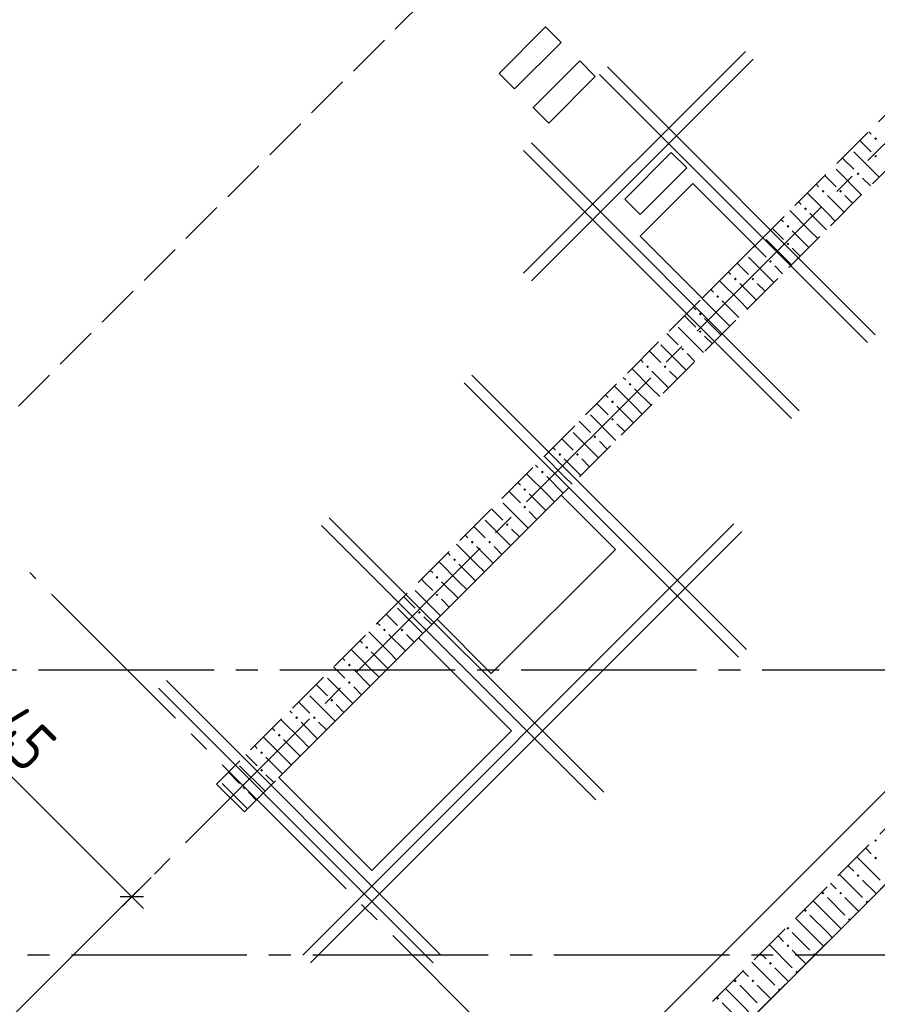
# Model space of a CAD drawing. Header units: millimetres. Extents: x 0 to 43617, y 0 to 59400.
# Tile 13 of 30: x 16538 to 20448, y 24306 to 28795. Entities that reach past the tile are written whole.
import ezdxf

# ---------------------------------------------------------------- set-up
doc = ezdxf.new("R2010")
doc.units = ezdxf.units.MM
doc.linetypes.add('______2', pattern=[270, 200, -70])
doc.linetypes.add('______5', pattern=[1100, 800, -100, 100, -100])
for name, color, linetype, lineweight in [('Standard', 7, 'Continuous', 25), ('Обрамление проемов стержнями', 7, 'Continuous', 25), ('Оси', 40, '______5', 18), ('Позиционная метка линия выноска', 7, 'Continuous', 13), ('Примечания', 7, 'Continuous', 25)]:
    doc.layers.add(name, color=color, linetype=linetype, lineweight=lineweight)
doc.layers.add('ЖБ Перекрытие верхний уровень', color=7, linetype='Continuous', lineweight=25, true_color=0xe0e0ff)
doc.layers.add('ЖБ Стена верхний уровень', color=7, linetype='Continuous', lineweight=25, true_color=0x006e00)
doc.styles.add('GOST 2.304-81', font='txt')

msp = doc.modelspace()

# ---------------------------------------------------------------- hatches: boundary and pattern name
at = {"layer": 'ЖБ Стена верхний уровень', "linetype": 'Continuous', "lineweight": 18, "transparency": 33554687}
for points in [[(20434.5, 28253.1), (20440.9, 28259.6), (20447.4, 28253.1), (20440.9, 28246.6)], [(20434.5, 28173.1), (20440.9, 28179.6), (20447.4, 28173.1), (20440.9, 28166.6)], [(20354.4, 28093.1), (20360.9, 28099.6), (20367.4, 28093.1), (20360.9, 28086.6)], [(20194.5, 28013.1), (20201, 28019.6), (20207.5, 28013.1), (20201, 28006.6)], [(20274.5, 28013.1), (20281, 28019.6), (20287.5, 28013.1), (20281, 28006.6)], [(20114.5, 27933.1), (20121, 27939.6), (20127.4, 27933.1), (20121, 27926.6)], [(20034.5, 27853.1), (20040.9, 27859.6), (20047.4, 27853.1), (20040.9, 27846.6)], [(20034.5, 27773.1), (20040.9, 27779.6), (20047.4, 27773.1), (20040.9, 27766.6)], [(19954.4, 27693.1), (19960.9, 27699.6), (19967.4, 27693.1), (19960.9, 27686.6)], [(19794.5, 27613.1), (19801, 27619.6), (19807.5, 27613.1), (19801, 27606.6)], [(19874.5, 27613.1), (19881, 27619.6), (19887.5, 27613.1), (19881, 27606.6)], [(19714.5, 27533.1), (19721, 27539.6), (19727.4, 27533.1), (19721, 27526.6)], [(19634.5, 27453.1), (19640.9, 27459.6), (19647.4, 27453.1), (19640.9, 27446.6)], [(19634.5, 27373.1), (19640.9, 27379.6), (19647.4, 27373.1), (19640.9, 27366.6)], [(19554.4, 27293.1), (19560.9, 27299.6), (19567.4, 27293.1), (19560.9, 27286.6)], [(19394.5, 27213.1), (19401, 27219.6), (19407.5, 27213.1), (19401, 27206.6)], [(19474.5, 27213.1), (19481, 27219.6), (19487.5, 27213.1), (19481, 27206.6)], [(19314.5, 27133.1), (19321, 27139.6), (19327.4, 27133.1), (19321, 27126.6)], [(19234.5, 27053.1), (19240.9, 27059.6), (19247.4, 27053.1), (19240.9, 27046.6)], [(19234.5, 26973.1), (19240.9, 26979.6), (19247.4, 26973.1), (19240.9, 26966.6)], [(19154.4, 26893.1), (19160.9, 26899.6), (19167.4, 26893.1), (19160.9, 26886.6)], [(18994.5, 26813.1), (19001, 26819.6), (19007.5, 26813.1), (19001, 26806.6)], [(19074.5, 26813.1), (19081, 26819.6), (19087.5, 26813.1), (19081, 26806.6)], [(18914.5, 26733.1), (18921, 26739.6), (18927.4, 26733.1), (18921, 26726.6)], [(18834.5, 26653.1), (18840.9, 26659.6), (18847.4, 26653.1), (18840.9, 26646.6)], [(18834.5, 26573.1), (18840.9, 26579.6), (18847.4, 26573.1), (18840.9, 26566.6)], [(18754.4, 26493.1), (18760.9, 26499.6), (18767.4, 26493.1), (18760.9, 26486.6)], [(18594.5, 26413.1), (18601, 26419.6), (18607.5, 26413.1), (18601, 26406.6)], [(18674.5, 26413.1), (18681, 26419.6), (18687.5, 26413.1), (18681, 26406.6)], [(18514.5, 26333.1), (18521, 26339.6), (18527.4, 26333.1), (18521, 26326.6)], [(18434.5, 26253.1), (18440.9, 26259.6), (18447.4, 26253.1), (18440.9, 26246.6)], [(18434.5, 26173.1), (18440.9, 26179.6), (18447.4, 26173.1), (18440.9, 26166.6)], [(18354.4, 26093.1), (18360.9, 26099.6), (18367.4, 26093.1), (18360.9, 26086.6)], [(18194.5, 26013.1), (18201, 26019.6), (18207.5, 26013.1), (18201, 26006.6)], [(18274.5, 26013.1), (18281, 26019.6), (18287.5, 26013.1), (18281, 26006.6)], [(18114.5, 25933.1), (18121, 25939.6), (18127.5, 25933.1), (18121, 25926.6)], [(18034.5, 25853.1), (18040.9, 25859.6), (18047.4, 25853.1), (18040.9, 25846.6)], [(18034.5, 25773.1), (18040.9, 25779.6), (18047.4, 25773.1), (18040.9, 25766.6)], [(17954.4, 25693.1), (17960.9, 25699.6), (17967.4, 25693.1), (17960.9, 25686.6)], [(17794.5, 25613.1), (17801, 25619.6), (17807.5, 25613.1), (17801, 25606.6)], [(17874.5, 25613.1), (17881, 25619.6), (17887.5, 25613.1), (17881, 25606.6)], [(17714.5, 25533.1), (17721, 25539.6), (17727.5, 25533.1), (17721, 25526.6)], [(17634.5, 25453.1), (17640.9, 25459.6), (17647.4, 25453.1), (17640.9, 25446.6)], [(17634.5, 25373.1), (17640.9, 25379.6), (17647.4, 25373.1), (17640.9, 25366.6)], [(17554.4, 25293.1), (17560.9, 25299.6), (17567.4, 25293.1), (17560.9, 25286.6)], [(20434.5, 25053.1), (20440.9, 25059.6), (20447.4, 25053.1), (20440.9, 25046.6)], [(20434.5, 24973.1), (20440.9, 24979.6), (20447.4, 24973.1), (20440.9, 24966.6)], [(20354.4, 24893.1), (20360.9, 24899.6), (20367.4, 24893.1), (20360.9, 24886.6)], [(20194.5, 24813.1), (20201, 24819.6), (20207.5, 24813.1), (20201, 24806.6)], [(20274.5, 24813.1), (20281, 24819.6), (20287.5, 24813.1), (20281, 24806.6)], [(20394.5, 24773.1), (20401, 24779.6), (20406.2, 24774.3), (20399.7, 24767.8)], [(20114.5, 24733.1), (20121, 24739.6), (20127.4, 24733.1), (20121, 24726.6)], [(20314.5, 24693.1), (20321, 24699.6), (20326.2, 24694.3), (20319.7, 24687.8)], [(20034.5, 24653.1), (20040.9, 24659.6), (20047.4, 24653.1), (20040.9, 24646.6)], [(20034.5, 24573.1), (20040.9, 24579.6), (20047.4, 24573.1), (20040.9, 24566.6)], [(20154.4, 24533.1), (20160.9, 24539.6), (20166.2, 24534.4), (20159.7, 24527.8)], [(19954.4, 24493.1), (19960.9, 24499.6), (19967.4, 24493.1), (19960.9, 24486.6)], [(19794.5, 24413.1), (19801, 24419.6), (19807.5, 24413.1), (19801, 24406.6)], [(19874.5, 24413.1), (19881, 24419.6), (19887.5, 24413.1), (19881, 24406.6)], [(20074.5, 24453.1), (20081, 24459.6), (20086.2, 24454.3), (20079.7, 24447.9)], [(19994.5, 24373.1), (20001, 24379.6), (20006.2, 24374.3), (19999.7, 24367.8)], [(19714.5, 24333.1), (19721, 24339.6), (19727.4, 24333.1), (19721, 24326.6)]]:
    msp.add_hatch(color=7, dxfattribs=at).paths.add_polyline_path(points, flags=16)

# ---------------------------------------------------------------- linework, layer by layer
at = {"layer": 'Standard', "color": 7, "linetype": 'Continuous', "lineweight": 13, "transparency": 33554687}
for q in [(15672, 26173.5), (17101.8, 24743.8)]:
    msp.add_line((17048.7, 24796.8), q, dxfattribs=at)
at = {"layer": 'Standard', "color": 251, "linetype": 'Continuous', "lineweight": -3, "true_color": 0x656565, "transparency": 33554687}
for q in [(17137.1, 24885.2), (16960.3, 24708.4)]:
    msp.add_line((17048.7, 24796.8), q, dxfattribs=at)
at = {"layer": 'Standard', "color": 7, "linetype": 'Continuous', "lineweight": 25, "transparency": 33554687}
msp.add_line((17101.8, 24796.8), (16995.7, 24796.8), dxfattribs=at)
at = {"layer": 'ЖБ Перекрытие верхний уровень', "color": 7, "linetype": 'Continuous', "lineweight": 18, "transparency": 33554687}
for p, q in [((18936.1, 28762.4), (18724, 28550.3)), ((19006.8, 28691.7), (18936.1, 28762.4)), ((18794.7, 28479.6), (19006.8, 28691.7)), ((19091.5, 28607.1), (18879.3, 28395)), ((19162.2, 28536.4), (19091.5, 28607.1)), ((18724, 28550.3), (18794.7, 28479.6)), ((18950, 28324.3), (19162.2, 28536.4)), ((18879.3, 28395), (18950, 28324.3)), ((19508.6, 28189.9), (19296.5, 27977.8)), ((19579.4, 28119.2), (19508.6, 28189.9)), ((19367.2, 27907.1), (19579.4, 28119.2)), ((19607.5, 28048.6), (19367.1, 27808.2)), ((19890.4, 27765.7), (19607.5, 28048.6)), ((19296.5, 27977.8), (19367.2, 27907.1)), ((19367.1, 27808.2), (19650, 27525.3)), ((19650, 27525.3), (19890.4, 27765.7)), ((22455.7, 26823.8), (19316.1, 23684.2)), ((19006.5, 26627.3), (18440.8, 26061.6)), ((19254, 26379.8), (19006.5, 26627.3)), ((18688.3, 25814.1), (19254, 26379.8)), ((18440.8, 26061.6), (18688.3, 25814.1)), ((18356, 25976.8), (17719.6, 25340.4)), ((18780.2, 25552.5), (18356, 25976.8)), ((18143.8, 24916.1), (18780.2, 25552.5)), ((17719.6, 25340.4), (18143.8, 24916.1))]:
    msp.add_line(p, q, dxfattribs=at)
at = {"layer": 'ЖБ Стена верхний уровень', "color": 251, "linetype": '______2', "lineweight": 13, "true_color": 0x656565, "transparency": 33554687}
for p, q in [((23650.7, 31526.1), (17435.2, 25310.6)), ((17562.5, 25183.3), (23778, 31398.8)), ((20983.1, 25605.8), (19188.9, 23811.5)), ((19316.1, 23684.2), (21110.4, 25478.5)), ((17435.2, 25310.6), (17562.5, 25183.3))]:
    msp.add_line(p, q, dxfattribs=at)
at = {"layer": 'ЖБ Стена верхний уровень', "color": 9, "linetype": 'Continuous', "lineweight": 18, "true_color": 0xc7c7c7, "transparency": 33554687}
for p, q in [((20409.4, 28284.7), (20421, 28273.1)), ((20381, 28233.1), (20369.4, 28244.7)), ((20340.9, 28193.1), (20456.6, 28077.4)), ((20421, 28193.1), (20381, 28233.1)), ((20289.4, 28164.7), (20340.9, 28113.1)), ((20260.9, 28113.1), (20376.6, 27997.4)), ((20221, 28073.1), (20209.4, 28084.7)), ((20260.9, 28033.1), (20221, 28073.1)), ((20381, 28073.1), (20416.6, 28037.4)), ((20169.4, 28044.7), (20181, 28033.1)), ((20221, 27913.1), (20129.4, 28004.7)), ((20221, 27993.1), (20296.6, 27917.4)), ((20301, 27993.1), (20336.6, 27957.4)), ((20140.9, 27833.1), (20049.4, 27924.7)), ((20089.4, 27964.7), (20101, 27953.1)), ((20009.4, 27884.7), (20021, 27873.1)), ((20140.9, 27913.1), (20216.6, 27837.4)), ((20221, 27913.1), (20256.6, 27877.4)), ((19981, 27833.1), (19969.4, 27844.7)), ((20021, 27793.1), (19981, 27833.1)), ((20060.9, 27833.1), (20136.6, 27757.4)), ((20140.9, 27833.1), (20176.6, 27797.4)), ((19940.9, 27793.1), (20056.6, 27677.4)), ((19889.4, 27764.7), (19940.9, 27713.1)), ((20060.9, 27753.1), (20096.6, 27717.4)), ((19860.9, 27713.1), (19976.6, 27597.4)), ((19821, 27673.1), (19809.4, 27684.7)), ((19860.9, 27633.1), (19821, 27673.1)), ((19981, 27673.1), (20016.6, 27637.4)), ((19769.4, 27644.7), (19781, 27633.1)), ((19689.4, 27564.7), (19701, 27553.1)), ((19821, 27513.1), (19729.4, 27604.7)), ((19821, 27593.1), (19896.6, 27517.4)), ((19901, 27593.1), (19936.6, 27557.4)), ((19740.9, 27433.1), (19649.4, 27524.7)), ((19609.4, 27484.7), (19621, 27473.1)), ((19740.9, 27513.1), (19816.6, 27437.4)), ((19821, 27513.1), (19856.6, 27477.4)), ((19581, 27433.1), (19569.4, 27444.7)), ((19621, 27393.1), (19581, 27433.1)), ((19660.9, 27433.1), (19736.6, 27357.4)), ((19740.9, 27433.1), (19776.6, 27397.4)), ((19540.9, 27393.1), (19656.6, 27277.4)), ((19489.4, 27364.7), (19540.9, 27313.1)), ((19660.9, 27353.1), (19696.6, 27317.4)), ((19460.9, 27313.1), (19576.6, 27197.4)), ((19421, 27273.1), (19409.4, 27284.7)), ((19460.9, 27233.1), (19421, 27273.1)), ((19581, 27273.1), (19616.6, 27237.4)), ((19421, 27113.1), (19329.4, 27204.7)), ((19369.4, 27244.7), (19381, 27233.1)), ((19289.4, 27164.7), (19301, 27153.1)), ((19421, 27193.1), (19496.6, 27117.4)), ((19501, 27193.1), (19536.6, 27157.4)), ((19340.9, 27033.1), (19249.4, 27124.7)), ((19340.9, 27113.1), (19416.6, 27037.4)), ((19421, 27113.1), (19456.6, 27077.4)), ((19209.4, 27084.7), (19221, 27073.1)), ((19181, 27033.1), (19169.4, 27044.7)), ((19221, 26993.1), (19181, 27033.1)), ((19260.9, 27033.1), (19336.6, 26957.4)), ((19340.9, 27033.1), (19376.6, 26997.4)), ((19140.9, 26993.1), (19256.6, 26877.4)), ((19089.4, 26964.7), (19140.9, 26913.1)), ((19260.9, 26953.1), (19296.6, 26917.4)), ((19060.9, 26913.1), (19176.6, 26797.4)), ((18969.4, 26844.7), (18981, 26833.1)), ((19021, 26873.1), (19009.4, 26884.7)), ((19060.9, 26833.1), (19021, 26873.1)), ((19181, 26873.1), (19216.6, 26837.4)), ((19021, 26713.1), (18929.4, 26804.7)), ((18889.4, 26764.7), (18901, 26753.1)), ((19021, 26793.1), (19096.6, 26717.4)), ((19101, 26793.1), (19136.6, 26757.4)), ((18940.9, 26633.1), (18849.4, 26724.7)), ((18940.9, 26713.1), (19016.6, 26637.4)), ((19021, 26713.1), (19056.6, 26677.4)), ((18809.4, 26684.7), (18821, 26673.1)), ((18781, 26633.1), (18769.4, 26644.7)), ((18821, 26593.1), (18781, 26633.1)), ((18860.9, 26633.1), (18936.6, 26557.4)), ((18940.9, 26633.1), (18976.6, 26597.4)), ((18740.9, 26593.1), (18856.6, 26477.4)), ((18689.4, 26564.7), (18740.9, 26513.1)), ((18860.9, 26553.1), (18896.6, 26517.4)), ((18621, 26473.1), (18609.4, 26484.7)), ((18660.9, 26513.1), (18776.6, 26397.4)), ((18569.4, 26444.7), (18581, 26433.1)), ((18660.9, 26433.1), (18621, 26473.1)), ((18781, 26473.1), (18816.6, 26437.4)), ((18621, 26313.1), (18529.4, 26404.7)), ((18489.4, 26364.7), (18501, 26353.1)), ((18621, 26393.1), (18696.6, 26317.4)), ((18701, 26393.1), (18736.6, 26357.4)), ((18540.9, 26233.1), (18449.4, 26324.7)), ((18540.9, 26313.1), (18616.6, 26237.4)), ((18621, 26313.1), (18656.6, 26277.4)), ((18409.4, 26284.7), (18421, 26273.1)), ((18381, 26233.1), (18369.4, 26244.7)), ((18421, 26193.1), (18381, 26233.1)), ((18460.9, 26233.1), (18536.6, 26157.4)), ((18540.9, 26233.1), (18576.6, 26197.4)), ((18340.9, 26193.1), (18456.6, 26077.4)), ((18289.4, 26164.7), (18340.9, 26113.1)), ((18460.9, 26153.1), (18496.6, 26117.4)), ((18221, 26073.1), (18209.4, 26084.7)), ((18260.9, 26113.1), (18376.6, 25997.4)), ((18169.4, 26044.7), (18181, 26033.1)), ((18260.9, 26033.1), (18221, 26073.1)), ((18381, 26073.1), (18416.6, 26037.4)), ((18221, 25913.1), (18129.4, 26004.7)), ((18221, 25993.1), (18296.6, 25917.4)), ((18301, 25993.1), (18336.6, 25957.4)), ((18089.4, 25964.7), (18101, 25953.1)), ((18140.9, 25833.1), (18049.4, 25924.7)), ((18140.9, 25913.1), (18216.6, 25837.4)), ((18221, 25913.1), (18256.6, 25877.4)), ((18009.4, 25884.7), (18021, 25873.1)), ((17981, 25833.1), (17969.4, 25844.7)), ((18021, 25793.1), (17981, 25833.1)), ((18060.9, 25833.1), (18136.6, 25757.4)), ((18140.9, 25833.1), (18176.6, 25797.4)), ((17940.9, 25793.1), (18056.6, 25677.4)), ((17889.4, 25764.7), (17940.9, 25713.1)), ((18060.9, 25753.1), (18096.6, 25717.4)), ((17821, 25673.1), (17809.4, 25684.7)), ((17860.9, 25713.1), (17976.6, 25597.4)), ((17769.4, 25644.7), (17781, 25633.1)), ((17860.9, 25633.1), (17821, 25673.1)), ((17981, 25673.1), (18016.6, 25637.4)), ((17821, 25513.1), (17729.4, 25604.7)), ((17821, 25593.1), (17896.6, 25517.4)), ((17901, 25593.1), (17936.6, 25557.4)), ((17689.4, 25564.7), (17701, 25553.1)), ((17740.9, 25433.1), (17649.4, 25524.7)), ((17740.9, 25513.1), (17816.6, 25437.4)), ((17821, 25513.1), (17856.6, 25477.4)), ((17609.4, 25484.7), (17621, 25473.1)), ((17581, 25433.1), (17569.4, 25444.7)), ((17621, 25393.1), (17581, 25433.1)), ((17660.9, 25433.1), (17736.6, 25357.4)), ((17740.9, 25433.1), (17776.6, 25397.4)), ((17489.4, 25364.7), (17540.9, 25313.1)), ((17540.9, 25393.1), (17656.6, 25277.4)), ((17660.9, 25353.1), (17696.6, 25317.4)), ((17460.9, 25313.1), (17576.6, 25197.4)), ((17581, 25273.1), (17616.6, 25237.4)), ((20421, 24993.1), (20395.7, 25018.4)), ((20355.7, 24978.4), (20460.9, 24873.1)), ((20315.7, 24938.4), (20340.9, 24913.1)), ((20275.7, 24898.4), (20381, 24793.1)), ((20381, 24873.1), (20443, 24811.1)), ((20260.9, 24833.1), (20235.7, 24858.4)), ((20221, 24793.1), (20301, 24713.1)), ((20301, 24793.1), (20363, 24731.1)), ((20221, 24713.1), (20155.7, 24778.4)), ((20140.9, 24633.1), (20075.7, 24698.4)), ((20140.9, 24713.1), (20221, 24633.1)), ((20221, 24713.1), (20283, 24651.1)), ((20021, 24593.1), (19995.7, 24618.4)), ((20060.9, 24633.1), (20140.9, 24553.1)), ((20140.9, 24633.1), (20203, 24571.1)), ((20221, 24633.1), (20243, 24611.1)), ((19955.7, 24578.4), (20060.9, 24473.1)), ((19915.7, 24538.4), (19940.9, 24513.1)), ((20060.9, 24553.1), (20123, 24491.1)), ((19875.7, 24498.4), (19981, 24393.1)), ((19981, 24473.1), (20043, 24411.1)), ((19860.9, 24433.1), (19835.7, 24458.4)), ((19821, 24313.1), (19755.7, 24378.4)), ((19821, 24393.1), (19901, 24313.1)), ((19901, 24393.1), (19963, 24331.1)), ((19740.9, 24313.1), (19821, 24233.1)), ((19821, 24313.1), (19883, 24251.1))]:
    msp.add_line(p, q, dxfattribs=at)
at = {"layer": 'Обрамление проемов стержнями', "color": 7, "linetype": 'Continuous', "lineweight": 18, "transparency": 33554687}
for p, q in [((18835.6, 27639.7), (19846.7, 28650.9)), ((18835.6, 27639.7), (19846.7, 28650.9)), ((18870.9, 27604.4), (19882.1, 28615.5)), ((18870.9, 27604.4), (19882.1, 28615.5)), ((20438.4, 27359.2), (19217.4, 28580.2)), ((20438.4, 27359.2), (19217.4, 28580.2)), ((20403, 27323.8), (19182, 28544.8)), ((20403, 27323.8), (19182, 28544.8)), ((20056.6, 26977.3), (18835.6, 28198.3)), ((20056.6, 26977.3), (18835.6, 28198.3)), ((20091.9, 27012.7), (18870.9, 28233.7)), ((20091.9, 27012.7), (18870.9, 28233.7)), ((18599.9, 27175.3), (19851.5, 25923.8)), ((18599.9, 27175.3), (19851.5, 25923.8)), ((18564.6, 27140), (19816.1, 25888.4)), ((18564.6, 27140), (19816.1, 25888.4)), ((19794.9, 26496.5), (17829.2, 24530.7)), ((19794.9, 26496.5), (17829.2, 24530.7)), ((17914, 26489.4), (19165.6, 25237.9)), ((17914, 26489.4), (19165.6, 25237.9)), ((17949.4, 26524.8), (19201, 25273.2)), ((17949.4, 26524.8), (19201, 25273.2)), ((19830.3, 26461.2), (17864.5, 24495.4)), ((19830.3, 26461.2), (17864.5, 24495.4)), ((17206.9, 25782.3), (18458.5, 24530.7)), ((17206.9, 25782.3), (18458.5, 24530.7)), ((17171.6, 25747), (18423.1, 24495.4)), ((17171.6, 25747), (18423.1, 24495.4))]:
    msp.add_line(p, q, dxfattribs=at)
at = {"layer": 'Оси', "color": 8, "linetype": '______5', "lineweight": -3, "transparency": 33554687}
for p, q in [((9515.6, 17263.7), (28171.9, 35920)), ((23471.2, 19387.8), (16584.2, 26274.8)), ((29524, 25830), (4600, 25830)), ((34074, 24530), (4600, 24530)), ((34074, 24530), (4600, 24530))]:
    msp.add_line(p, q, dxfattribs=at)
at = {"layer": 'Позиционная метка линия выноска', "color": 251, "linetype": 'Continuous', "lineweight": 13, "true_color": 0x494949, "transparency": 33554687}
msp.add_lwpolyline([(22667.8, 27035.9), (23820.4, 25883.4), (24778.5, 26841.5), (26984.7, 24635.3), (25236.1, 22886.7), (25773.6, 22349.3), (25087.7, 21663.4), (24550.3, 22200.8), (22463.4, 20112.7), (21473.4, 21102.7), (22251.2, 21880.5), (22533.9, 21597.8), (22993.2, 22057.8), (22201.4, 22849.6), (21545.3, 22193.5), (21134.9, 22603.9), (20553.6, 22022.6), (18891.9, 23684.3), (22243.5, 27035.9)], dxfattribs=at)
at = {"layer": 'Примечания', "color": 7, "linetype": '______2', "lineweight": 13, "transparency": 33554687}
msp.add_line((22019.4, 32520.9), (10428.5, 20930), dxfattribs=at)

# ---------------------------------------------------------------- texts
at = {"layer": 'Standard', "color": 7, "linetype": 'Continuous', "lineweight": 25, "transparency": 33554687, "insert": (16224.4, 25691.9), "char_height": 220, "width": 610.158, "attachment_point": 7, "rotation": 315, "style": 'GOST 2.304-81'}
msp.add_mtext('1945', dxfattribs=at)

doc.saveas('drawing.dxf')
